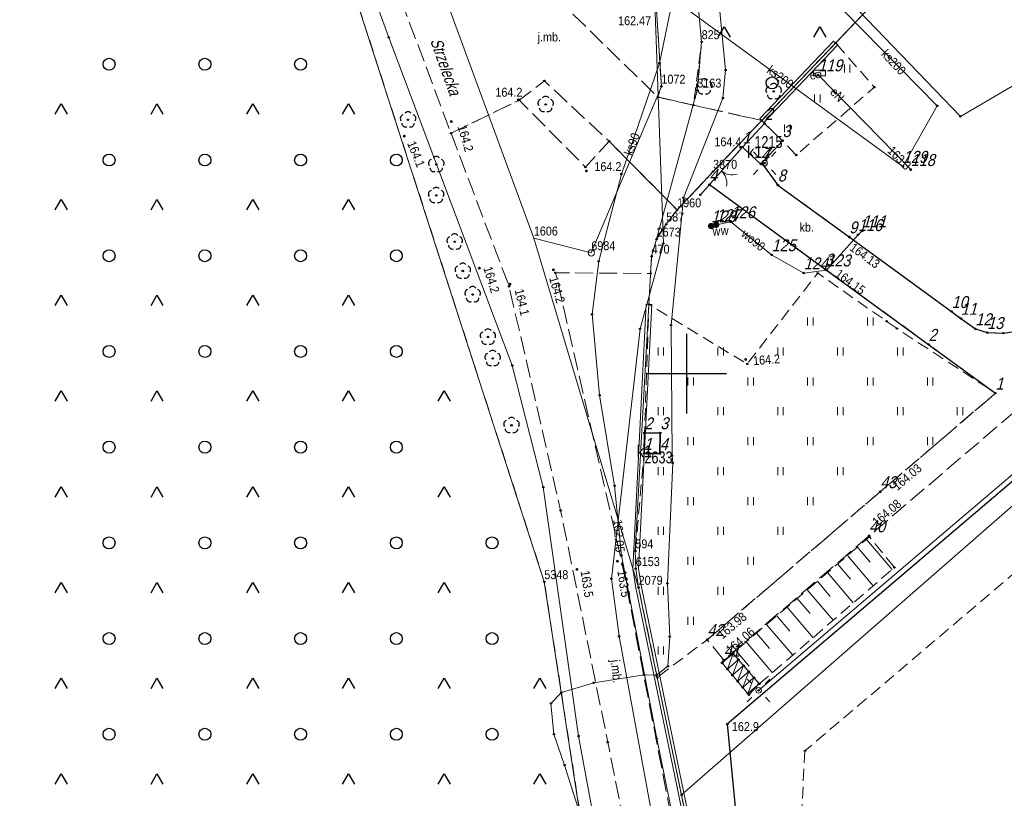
# Model space of a CAD drawing. Header units: metres. Extents: x 5548743 to 5556416, y 5707500 to 5714000.
# Tile 147 of 244: x 5554516 to 5554640, y 5709747 to 5709844. Entities that reach past the tile are written whole.
import ezdxf
from ezdxf.enums import TextEntityAlignment as Align

# ---------------------------------------------------------------- set-up
doc = ezdxf.new("R2010")
doc.units = ezdxf.units.M
for name, pattern in [('1.5_0.75', [2.25, 1.5, -0.75]), ('2.25_0.75', [3, 2.25, -0.75]), ('219-1000', [0]), ('otob_1000', [0])]:
    doc.linetypes.add(name, pattern=pattern)
doc.layers.get('0').update_dxf_attribs({"color": 2, "lineweight": 5})
doc.styles.get("Standard").update_dxf_attribs({"font": 'Working1250', "width": 0.75})
doc.linetypes.add('902-1000', pattern='A,5,0,[1,ksztalty.shx,S=1,R=0,X=0,Y=0],5', length=10)
doc.linetypes.add('otdn_1000', pattern='A,7,0,[21,ksztalty.shx,S=0.7,R=0,X=0,Y=0]', length=7)

# ---------------------------------------------------------------- blocks, each defined once
blk = doc.blocks.new('PUNKTBUD')
at = {"color": 0}
blk.add_circle((0, 0), 0.09, dxfattribs=at)
blk = doc.blocks.new('203')
at = {"linetype": 'Continuous', "lineweight": 0}
h = blk.add_hatch(color=0, dxfattribs=at)
edge = h.paths.add_edge_path()
edge.add_arc((0, 0), 0.09, 0, 360)
blk = doc.blocks.new('202')
at = {"color": 0, "linetype": 'Continuous', "lineweight": 0}
blk.add_circle((0, 0), 0.4, dxfattribs=at)
blk = doc.blocks.new('OTZK3')
at = {"color": 0, "linetype": 'Continuous'}
for p, q in [((-0.75, -0.433), (0, 0.866)), ((0, 0.866), (0.75, -0.433))]:
    blk.add_line(p, q, dxfattribs=at)
blk = doc.blocks.new('OTZK1')
at = {"color": 0, "linetype": 'Continuous'}
blk.add_circle((0, 0), 0.75, dxfattribs=at)
blk = doc.blocks.new('TU04')
at = {"color": 0, "linetype": 'Continuous', "lineweight": 13}
for p, q in [((0, 0), (0, 1)), ((0.7, 0), (0.7, 1))]:
    blk.add_line(p, q, dxfattribs=at)
blk = doc.blocks.new('US15')
at = {"color": 0, "linetype": 'Continuous', "lineweight": 13}
blk.add_circle((0, 0), 0.35, dxfattribs=at)
blk = doc.blocks.new('OP021')
at = {"linetype": 'Continuous', "lineweight": 13}
h = blk.add_hatch(color=0, dxfattribs=at)
edge = h.paths.add_edge_path()
edge.add_arc((0, 0), 0.1, 0, 360)
at = {"color": 0, "linetype": 'Continuous', "lineweight": -3}
for centre, start, end in [((-0.476, 0.154), 110.388, 213.756), ((0, 0.5), 38.316, 141.684), ((0.476, 0.154), 326.244, 69.612), ((-0.294, -0.404), 182.272, 285.64), ((0.294, -0.404), 254.36, 357.728), ((0.294, -0.404), 254.36, 357.728)]:
    blk.add_arc(centre, 0.5, start, end, dxfattribs=at)
blk = doc.blocks.new('PW01')
at = {"linetype": 'Continuous', "lineweight": 13}
h = blk.add_hatch(color=0, dxfattribs=at)
edge = h.paths.add_edge_path()
edge.add_arc((0, 0), 0.18, 0, 360)
blk = doc.blocks.new('US25')
at = {"linetype": 'Continuous', "lineweight": 13}
h = blk.add_hatch(color=0, dxfattribs=at)
edge = h.paths.add_edge_path()
edge.add_arc((0, 0), 0.4, 0, 360)
blk = doc.blocks.new('OK02')
at = {"color": 0, "linetype": 'Continuous', "lineweight": 0}
for centre, start, end in [((-2, 0), 0, 60), ((2, 0), 120, 180)]:
    blk.add_arc(centre, 2, start, end, dxfattribs=at)
blk = doc.blocks.new('SM01')
at = {"color": 0, "linetype": 'Continuous', "lineweight": 13}
for p, q in [((-0.848, 0.848), (-1.414, 1.414)), ((0.849, 0.848), (1.414, 1.414)), ((-0.848, -0.849), (-1.414, -1.414)), ((0.849, -0.849), (1.414, -1.414))]:
    blk.add_line(p, q, dxfattribs=at)
blk.add_circle((0, 0), 0.35, dxfattribs=at)
blk = doc.blocks.new('PIKIETAW1891')
at = {"color": 0}
blk.add_circle((0, 0), 0.09, dxfattribs=at)
blk = doc.blocks.new('US18')
at = {"color": 0, "linetype": 'Continuous', "lineweight": 13}
for p, q in [((-0.75, -0.35), (-0.75, 0.35)), ((-0.75, 0.35), (0.75, 0.35)), ((0.75, -0.35), (0.75, 0.35)), ((-0.75, -0.35), (0.75, -0.35))]:
    blk.add_line(p, q, dxfattribs=at)
blk = doc.blocks.new('RAMKA1000K')
at = {"color": 0}
for p, q in [((200, 295), (200, 305)), ((195, 300), (205, 300))]:
    blk.add_line(p, q, dxfattribs=at)

msp = doc.modelspace()

# ---------------------------------------------------------------- linework, layer by layer
at = {"layer": '000 Inne (niezydentyfikowane)', "color": 7, "linetype": 'CONTINUOUS', "lineweight": 18, "flags": 128}
for points in [[(5554622.52, 5709779.22), (5554625.73, 5709775.44)], [(5554621.39, 5709778.25), (5554623, 5709776.36)], [(5554620.16, 5709777.2), (5554623.38, 5709773.42)], [(5554618.91, 5709776.14), (5554620.52, 5709774.24)], [(5554616.38, 5709773.98), (5554618, 5709772.08)], [(5554617.64, 5709775.06), (5554620.88, 5709771.26)], [(5554615.11, 5709772.9), (5554618.36, 5709769.09)], [(5554613.84, 5709771.82), (5554615.47, 5709769.91)], [(5554612.57, 5709770.73), (5554615.83, 5709766.9)], [(5554611.29, 5709769.65), (5554612.93, 5709767.73)], [(5554610.01, 5709768.56), (5554613.29, 5709764.71)], [(5554608.73, 5709767.47), (5554610.37, 5709765.54)], [(5554607.45, 5709766.37), (5554610.74, 5709762.51)], [(5554606.16, 5709765.28), (5554607.81, 5709763.34)]]:
    msp.add_lwpolyline(points, dxfattribs=at)
at = {"layer": '217-kontur klasyfikacyjny', "color": 3, "linetype": 'CONTINUOUS', "lineweight": 18, "flags": 128}
for points in [[(5554603.31, 5709825.34), (5554660.06, 5709884.91)], [(5554582.15, 5709773.9), (5554553.2, 5709863.65)], [(5554600.75, 5709853.66), (5554601.87, 5709841.6)], [(5554601.87, 5709841.6), (5554601.33, 5709835.53)], [(5554601.33, 5709835.53), (5554596.23, 5709816.85)], [(5554598.8, 5709820.52), (5554603.31, 5709825.34)], [(5554597.43, 5709818.74), (5554598.8, 5709820.52)], [(5554596.23, 5709816.85), (5554597.43, 5709818.74)], [(5554598.74, 5709665.92), (5554582.15, 5709773.9)]]:
    msp.add_lwpolyline(points, dxfattribs=at)
at = {"layer": '218-kontur użytku gruntowego', "color": 3, "linetype": 'CONTINUOUS', "lineweight": 18, "flags": 128}
for points in [[(5554603.31, 5709825.34), (5554660.06, 5709884.91)], [(5554660.06, 5709884.91), (5554603.31, 5709825.34)], [(5554582.15, 5709773.9), (5554553.2, 5709863.65)], [(5554553.2, 5709863.65), (5554582.15, 5709773.9)], [(5554566.48, 5709856.12), (5554580.84, 5709816.98)], [(5554580.84, 5709816.98), (5554566.48, 5709856.12)], [(5554600.75, 5709853.66), (5554601.87, 5709841.6)], [(5554601.87, 5709841.6), (5554600.75, 5709853.66)], [(5554596.83, 5709836.02), (5554596.13, 5709846.92)], [(5554596.13, 5709846.92), (5554596.83, 5709836.02)], [(5554601.87, 5709841.6), (5554601.33, 5709835.53)], [(5554601.33, 5709835.53), (5554601.87, 5709841.6)], [(5554588.04, 5709815.14), (5554596.83, 5709836.02)], [(5554596.83, 5709836.02), (5554588.04, 5709815.14)], [(5554601.33, 5709835.53), (5554596.23, 5709816.85)], [(5554596.23, 5709816.85), (5554601.33, 5709835.53)], [(5554599.35, 5709747.18), (5554699.48, 5709834.67)], [(5554699.48, 5709834.67), (5554599.35, 5709747.18)], [(5554598.8, 5709820.52), (5554603.31, 5709825.34)], [(5554603.31, 5709825.34), (5554598.8, 5709820.52)], [(5554597.43, 5709818.74), (5554598.8, 5709820.52)], [(5554598.8, 5709820.52), (5554597.43, 5709818.74)], [(5554596.23, 5709816.85), (5554597.43, 5709818.74)], [(5554597.43, 5709818.74), (5554596.23, 5709816.85)], [(5554580.84, 5709816.98), (5554588.04, 5709815.14)], [(5554588.04, 5709815.14), (5554580.84, 5709816.98)], [(5554596.23, 5709816.85), (5554595.59, 5709814.71)], [(5554595.59, 5709814.71), (5554596.23, 5709816.85)], [(5554595.59, 5709814.71), (5554593.56, 5709777.77)], [(5554593.56, 5709777.77), (5554595.59, 5709814.71)], [(5554593.56, 5709777.77), (5554593.61, 5709775.54)], [(5554593.61, 5709775.54), (5554593.56, 5709777.77)], [(5554593.61, 5709775.54), (5554593.97, 5709773.19)], [(5554593.97, 5709773.19), (5554593.61, 5709775.54)], [(5554598.74, 5709665.92), (5554582.15, 5709773.9)], [(5554582.15, 5709773.9), (5554598.74, 5709665.92)], [(5554593.97, 5709773.19), (5554599.35, 5709747.18)], [(5554599.35, 5709747.18), (5554593.97, 5709773.19)], [(5554599.35, 5709747.18), (5554615.11, 5709671.03)], [(5554615.11, 5709671.03), (5554599.35, 5709747.18)]]:
    msp.add_lwpolyline(points, dxfattribs=at)
at = {"layer": '219-działka ewidencyjna', "color": 7, "linetype": '219-1000', "lineweight": 18, "flags": 128}
for points in [[(5554683.05, 5709909.04), (5554603.31, 5709825.34)], [(5554553.2, 5709863.65), (5554582.15, 5709773.9)], [(5554566.48, 5709856.12), (5554580.84, 5709816.98)], [(5554600.75, 5709853.66), (5554601.87, 5709841.6)], [(5554596.13, 5709846.92), (5554596.83, 5709836.02)], [(5554601.87, 5709841.6), (5554601.33, 5709835.53)], [(5554596.83, 5709836.02), (5554588.04, 5709815.14)], [(5554601.33, 5709835.53), (5554596.23, 5709816.85)], [(5554603.31, 5709825.34), (5554598.8, 5709820.52)], [(5554598.8, 5709820.52), (5554597.43, 5709818.74)], [(5554597.43, 5709818.74), (5554596.23, 5709816.85)], [(5554580.84, 5709816.98), (5554588.04, 5709815.14)], [(5554580.84, 5709816.98), (5554593.97, 5709773.19)], [(5554596.23, 5709816.85), (5554595.59, 5709814.71)], [(5554595.59, 5709814.71), (5554593.56, 5709777.77)], [(5554593.56, 5709777.77), (5554593.61, 5709775.54)], [(5554593.61, 5709775.54), (5554593.97, 5709773.19)], [(5554582.15, 5709773.9), (5554598.74, 5709665.92)], [(5554593.97, 5709773.19), (5554615.11, 5709671.03)]]:
    msp.add_lwpolyline(points, dxfattribs=at)
at = {"layer": '312-budynek ewidencyjny', "color": 7, "linetype": 'CONTINUOUS', "lineweight": 35, "flags": 128}
for points in [[(5554606.98, 5709828.41), (5554609.76, 5709831.36)], [(5554609.76, 5709831.36), (5554612.01, 5709829.21)], [(5554609.31, 5709826.26), (5554606.98, 5709828.41)], [(5554612.01, 5709829.21), (5554609.31, 5709826.26)], [(5554594.65, 5709789.98), (5554594.71, 5709792.56)], [(5554594.71, 5709792.56), (5554596.69, 5709792.58)], [(5554596.69, 5709792.58), (5554596.64, 5709789.98)], [(5554596.64, 5709789.98), (5554594.65, 5709789.98)]]:
    msp.add_lwpolyline(points, dxfattribs=at)
at = {"layer": 'brama', "color": 7, "linetype": 'otob_1000', "lineweight": 18, "flags": 128}
msp.add_lwpolyline([(5554606.98, 5709828.41), (5554601.72, 5709822.43)], dxfattribs=at)
at = {"layer": 'jezdnia', "color": 7, "linetype": '2.25_0.75', "lineweight": 18, "flags": 128}
for points in [[(5554409.74, 5710022.91), (5554393.62, 5710038.48), (5554374.42, 5710057.11), (5554372.57, 5710058.83), (5554358.03, 5710073.55), (5554351.96, 5710079.64), (5554348.42, 5710084.03), (5554345.12, 5710088.25), (5554341.67, 5710093.23), (5554339.7, 5710097.72), (5554332.95, 5710115.69), (5554322.87, 5710141.85), (5554320.94, 5710146.7), (5554314, 5710164.51), (5554311.39, 5710174.17), (5554310.27, 5710178.98), (5554308.84, 5710189.67), (5554306.37, 5710209), (5554304.04, 5710231.96), (5554303.66, 5710235.88), (5554303.31, 5710240.6), (5554303.45, 5710242.58), (5554303.99, 5710244.55), (5554305, 5710246.1), (5554306.84, 5710247.72), (5554308.54, 5710248.72), (5554310.62, 5710249.39), (5554286.87, 5710246.53), (5554289.22, 5710246.58), (5554291.57, 5710245.93), (5554293.52, 5710244.91), (5554295.22, 5710243.52), (5554296.33, 5710241.48), (5554297.14, 5710239.04), (5554298.45, 5710230.58), (5554300.33, 5710217.37), (5554302.2, 5710202.73), (5554303.7, 5710191.39), (5554304.2, 5710186.34), (5554303.83, 5710177.44), (5554307.28, 5710166.62), (5554313.38, 5710150.97), (5554327.65, 5710113.49), (5554335.85, 5710092.19), (5554339.88, 5710086.1), (5554342.77, 5710081.84), (5554346.16, 5710077.8), (5554352.75, 5710071.06), (5554388.17, 5710036.37), (5554423.86, 5710001.33), (5554461.73, 5709964.5), (5554491.24, 5709934.92), (5554532.68, 5709892.85), (5554552.77, 5709871.19), (5554554.25, 5709868.96), (5554557.42, 5709863.45), (5554561.88, 5709853), (5554570.46, 5709830.14), (5554579.02, 5709834.31), (5554582.16, 5709836.7), (5554590.29, 5709829.13), (5554598.8, 5709820.52), (5554603.31, 5709825.34), (5554609.41, 5709831.74), (5554600.83, 5709833.67), (5554596.39, 5709834.67), (5554571.27, 5709859.21), (5554548.16, 5709883.33), (5554520.64, 5709911.93), (5554493.17, 5709940.18), (5554464.52, 5709968.6), (5554427.74, 5710004.63), (5554423, 5710008.88), (5554418.16, 5710014.73)], [(5554518.76, 5710223.87), (5554521.6, 5710222.12), (5554529.67, 5710185.36), (5554532.07, 5710173.24), (5554541.09, 5710127.59), (5554542.23, 5710121.82), (5554552.8, 5710071.15), (5554525.98, 5710039.94), (5554522.04, 5710032.88), (5554516.44, 5710032.84), (5554524.1, 5710025.56), (5554528.18, 5710030.48), (5554555.01, 5710062.85), (5554562.08, 5710027.51), (5554568.82, 5709995.99), (5554577.11, 5709954.42), (5554585.13, 5709904.29), (5554584.06, 5709902.02), (5554589.38, 5709891.95), (5554595.06, 5709860.51), (5554596.13, 5709846.92), (5554596.83, 5709836.02), (5554596.39, 5709834.67), (5554600.82, 5709833.67), (5554601.33, 5709835.53), (5554601.87, 5709841.6), (5554600.75, 5709853.66), (5554597.18, 5709880.66), (5554594.16, 5709899.87), (5554587.61, 5709933.44), (5554532.17, 5710200.74), (5554527.04, 5710225.37), (5554527.67, 5710241.31), (5554520.14, 5710230.02)], [(5554570.46, 5709830.14), (5554577.74, 5709810.95), (5554584.2, 5709782.83), (5554590.11, 5709753.8), (5554596.83, 5709719.84), (5554602.16, 5709689.77), (5554603.71, 5709670.09), (5554606.36, 5709651.55), (5554612.33, 5709652.7), (5554610.43, 5709658.16), (5554609.82, 5709670.39), (5554607.55, 5709692.46), (5554603.01, 5709719.3), (5554597.68, 5709746.34), (5554591.93, 5709776.09), (5554583.55, 5709812.65), (5554595.47, 5709812.57), (5554595.59, 5709814.71), (5554596.23, 5709816.85), (5554597.43, 5709818.74), (5554598.8, 5709820.52), (5554590.29, 5709829.13), (5554587.31, 5709825.9), (5554579.02, 5709834.31)]]:
    msp.add_lwpolyline(points, close=True, dxfattribs=at)
at = {"layer": 'krawężnik', "color": 7, "linetype": 'CONTINUOUS', "lineweight": 25, "flags": 128}
for points in [[(5554609.43, 5709826.39), (5554611.42, 5709823.64), (5554620.37, 5709817.14), (5554633.2, 5709807.78), (5554634.36, 5709806.93), (5554636.18, 5709805.62), (5554637.66, 5709805.14), (5554639.68, 5709805.09), (5554641.08, 5709805.29), (5554642.52, 5709805.73), (5554643.65, 5709806.3)], [(5554602.84, 5709823.7), (5554617.37, 5709813.1), (5554630.32, 5709803.66), (5554638.7, 5709797.55)]]:
    msp.add_lwpolyline(points, dxfattribs=at)
at = {"layer": 'obszar utwardzony', "color": 7, "linetype": '2.25_0.75', "lineweight": 18, "flags": 128}
msp.add_lwpolyline([(5554602.84, 5709823.7), (5554617.37, 5709813.1), (5554630.32, 5709803.66), (5554638.7, 5709797.55), (5554624.26, 5709785.19), (5554602.58, 5709766.65), (5554604.65, 5709764.08), (5554622.86, 5709779.66), (5554641.48, 5709795.55), (5554645.31, 5709798.82), (5554662.34, 5709813.42), (5554680.55, 5709829.06), (5554678.57, 5709831.5), (5554676.26, 5709834.35), (5554672.4, 5709830.98), (5554661.52, 5709821.68), (5554661.21, 5709822.04), (5554659.28, 5709820.38), (5554659.58, 5709820.01), (5554650.67, 5709812.35), (5554650.32, 5709812.7), (5554648.01, 5709810.71), (5554648.35, 5709810.35), (5554645.1, 5709807.55), (5554643.65, 5709806.3), (5554642.52, 5709805.73), (5554641.08, 5709805.29), (5554639.68, 5709805.09), (5554637.66, 5709805.14), (5554636.18, 5709805.62), (5554634.36, 5709806.93), (5554633.2, 5709807.78), (5554620.37, 5709817.14), (5554611.42, 5709823.64), (5554609.43, 5709826.39), (5554609.31, 5709826.26), (5554606.98, 5709828.41)], close=True, dxfattribs=at)
at = {"layer": 'ogrodzenie trwałe', "color": 7, "linetype": '902-1000', "lineweight": 25, "flags": 128}
msp.add_lwpolyline([(5554645.47, 5709790.44), (5554605.08, 5709756.04), (5554607.83, 5709727.52), (5554614.72, 5709704.47), (5554657.16, 5709685.09), (5554666.15, 5709692.86), (5554667.36, 5709693.93), (5554741.68, 5709757.57), (5554754.49, 5709768.76), (5554738.75, 5709806.36), (5554716.61, 5709825.94), (5554693.4, 5709831.36), (5554649.5, 5709793.9)], dxfattribs=at)
at = {"layer": 'plac sportowy', "color": 7, "linetype": '1.5_0.75', "lineweight": 18, "flags": 128}
msp.add_lwpolyline([(5554614.82, 5709752.71), (5554613.63, 5709730.82), (5554622.25, 5709710.7), (5554642.64, 5709698.98), (5554660.78, 5709697.25), (5554737.62, 5709762.73), (5554740.48, 5709781.28), (5554731.38, 5709805.2), (5554706.11, 5709818.23), (5554691.81, 5709818.1)], close=True, dxfattribs=at)
at = {"layer": 'przewód elektroenergetyczny podziemny', "color": 1, "linetype": 'CONTINUOUS', "lineweight": 18, "flags": 128}
for points in [[(5554616.47, 5709837.45), (5554628.08, 5709825.58)], [(5554609.01, 5709760.29), (5554683.96, 5709824.06)]]:
    msp.add_lwpolyline(points, dxfattribs=at)
at = {"layer": 'przewód kanalizacyjny', "color": 34, "linetype": 'CONTINUOUS', "lineweight": 18, "flags": 128}
for points in [[(5554621.67, 5709547.97), (5554619.2, 5709559.26), (5554614.23, 5709589.77), (5554608.76, 5709617.68), (5554602.07, 5709652.86), (5554605.94, 5709655.91), (5554611.07, 5709659.82), (5554613.37, 5709661.63), (5554605.79, 5709707.36), (5554596.25, 5709754.27), (5554591.82, 5709777.21), (5554590.95, 5709785.95), (5554589.07, 5709797.29), (5554588.14, 5709807.44), (5554588.97, 5709814.09), (5554591.82, 5709825.03), (5554596.59, 5709838.94), (5554598.26, 5709847.02)], [(5554598.26, 5709847.02), (5554619.69, 5709845.47), (5554631.39, 5709833.59), (5554627.1, 5709825.98)], [(5554598.26, 5709847.02), (5554627.1, 5709825.98)]]:
    msp.add_lwpolyline(points, dxfattribs=at)
at = {"layer": 'przewód telekomunikacyjny podziemny', "color": 30, "linetype": 'CONTINUOUS', "lineweight": 18, "flags": 128}
for points in [[(5554605.74, 5709653.11), (5554598.77, 5709689.93), (5554589.65, 5709737.16), (5554586.44, 5709754.57), (5554582.02, 5709785.76), (5554578.14, 5709801.03), (5554562.66, 5709842.16), (5554556.54, 5709858.94), (5554553.87, 5709864.48), (5554559.44, 5709872.07), (5554558.47, 5709873.54), (5554558.74, 5709878.88), (5554522.83, 5709914.43), (5554494.92, 5709941), (5554462.82, 5709971.62), (5554403.04, 5710030), (5554373.88, 5710058.51), (5554354.46, 5710078.06), (5554344.78, 5710089.53), (5554329.55, 5710126.39), (5554326.44, 5710137.44), (5554312.57, 5710176.3), (5554306.77, 5710219.12), (5554302.41, 5710278.25)], [(5554612.33, 5709652.7), (5554608.09, 5709677.24), (5554601.4, 5709713.31), (5554591.52, 5709767.07), (5554590.57, 5709774.29), (5554594.15, 5709805.61), (5554597.07, 5709816.32), (5554595.51, 5709860.42), (5554588.57, 5709899.37), (5554583.88, 5709927.66), (5554581.23, 5709940.2), (5554567.22, 5710007.64), (5554545.1, 5710115.29), (5554520.89, 5710233.39)], [(5554597.48, 5709657.36), (5554597.89, 5709666.66), (5554598.35, 5709676.32), (5554595.97, 5709691.84), (5554594.85, 5709707.17), (5554592.61, 5709722.2), (5554587.74, 5709741.32), (5554584.69, 5709750.92), (5554583.35, 5709754.8), (5554582.98, 5709758.65), (5554584.29, 5709760.02), (5554588.35, 5709761.25), (5554594.66, 5709762.26), (5554596.2, 5709762.18), (5554597.65, 5709763.32), (5554597.88, 5709767.04), (5554597.59, 5709773.7), (5554598.25, 5709788.81), (5554598.17, 5709789.69), (5554598.05, 5709806.09), (5554599.58, 5709822.05), (5554604.54, 5709834.56), (5554604.87, 5709838.07), (5554603.23, 5709855.01)]]:
    msp.add_lwpolyline(points, dxfattribs=at)
at = {"layer": 'przewód wodociągowy', "color": 5, "linetype": 'CONTINUOUS', "lineweight": 18, "flags": 128}
for points in [[(5554597.44, 5709875.31), (5554598.8, 5709847.2), (5554620.54, 5709846.57), (5554634.3, 5709832.26), (5554657.48, 5709845.82)], [(5554621.99, 5709817.9), (5554621.48, 5709817.42), (5554617.51, 5709812.99), (5554614.67, 5709812.62), (5554610.64, 5709814.89), (5554605.53, 5709819.03), (5554603.69, 5709818.66), (5554603.06, 5709818.51)]]:
    msp.add_lwpolyline(points, dxfattribs=at)
at = {"layer": 'schody w ciągu komunikacyjnym', "color": 7, "linetype": 'CONTINUOUS', "lineweight": 18, "flags": 128}
msp.add_lwpolyline([(5554605.79, 5709764.96), (5554609.1, 5709761.1), (5554609.1, 5709761.1), (5554607.79, 5709759.74), (5554607.79, 5709759.74), (5554604.42, 5709763.78), (5554604.42, 5709763.78), (5554605.79, 5709764.96), (5554604.46, 5709763.73), (5554605.82, 5709764.93), (5554605.1, 5709762.96), (5554606.47, 5709764.17), (5554605.73, 5709762.2), (5554607.13, 5709763.41), (5554606.38, 5709761.43), (5554607.77, 5709762.65), (5554607.02, 5709760.67), (5554608.42, 5709761.89), (5554607.67, 5709759.9), (5554609.08, 5709761.13)], dxfattribs=at)
at = {"layer": 'skarpa nieumocniona', "color": 7, "linetype": '1.5_0.75', "lineweight": 18, "flags": 128}
msp.add_lwpolyline([(5554609.1, 5709761.1), (5554626.04, 5709775.71), (5554622.9, 5709779.54), (5554605.79, 5709764.96)], close=True, dxfattribs=at)
msp.add_lwpolyline([(5554609.1, 5709761.1), (5554626.04, 5709775.71), (5554622.9, 5709779.54), (5554605.79, 5709764.96)], close=True, dxfattribs=at)
at = {"layer": 'teren zalesiony', "color": 7, "linetype": '1.5_0.75', "lineweight": 18, "flags": 128}
for points in [[(5554555.9, 5709671.86), (5554598.83, 5709665.7), (5554582.15, 5709773.9), (5554553.2, 5709863.65), (5554461.83, 5709956.95), (5554392.25, 5710026.56), (5554388.53, 5710028.41), (5554365.92, 5710052.08), (5554349.75, 5710066.49), (5554331.42, 5710087.74), (5554324.12, 5710093.78), (5554316.02, 5710093.78), (5554310.11, 5710101.5), (5554320.7, 5710097.8), (5554325.88, 5710097.73), (5554297.62, 5710128.05), (5554231.23, 5709975.64), (5554180.52, 5709806.65), (5554318.78, 5709780.65), (5554341.68, 5709776.34), (5554337.73, 5709746.12), (5554440.79, 5709728.1), (5554435.99, 5709689.08)], [(5554646.75, 5710030.96), (5554631.41, 5709999.4), (5554620.1, 5709973.26), (5554589.33, 5709934.72), (5554587.61, 5709933.44), (5554594.16, 5709899.87), (5554597.18, 5709880.66), (5554600.75, 5709853.66), (5554601.87, 5709841.6), (5554600.83, 5709833.67), (5554609.41, 5709831.74), (5554683.05, 5709909.04), (5554737.72, 5709964.73), (5554740.25, 5709965.53), (5554754.31, 5709951.55), (5554731.46, 5709929.71), (5554732.93, 5709928.29), (5554785.88, 5709876.97), (5554835.36, 5709826.01), (5554655.72, 5709669.02), (5554652.25, 5709666.2), (5554645.33, 5709660.68), (5554643.49, 5709659.37), (5554641.5, 5709658.27), (5554640.83, 5709653.15), (5554658.56, 5709655.45), (5554667.79, 5709656.98), (5554668.62, 5709656.71), (5554673.6, 5709657.35), (5554676.27, 5709657.16), (5554679.4, 5709656.46), (5554682.71, 5709655.25), (5554691.01, 5709651.36), (5554698.35, 5709647.53), (5554702.25, 5709646.33), (5554879.17, 5709626.54), (5555002.58, 5709615.56), (5555004.95, 5709615.36), (5555014.54, 5709672.97), (5555015.93, 5709687.57), (5555019.02, 5709718.19), (5555025.07, 5709756.22), (5555029.3, 5709783.51), (5555033.45, 5709819.83), (5554959.16, 5709842.11), (5554961.26, 5709844.93), (5554958.49, 5709850.61), (5554879.57, 5709892.41), (5554851.98, 5709938.98), (5554810.26, 5709976.36), (5554791.37, 5709993.77), (5554762.17, 5710013.83), (5554727.95, 5710042.33), (5554720.52, 5710048.63), (5554699.74, 5710063.47), (5554690.15, 5710068.69), (5554665.63, 5710032.12)]]:
    msp.add_lwpolyline(points, close=True, dxfattribs=at)
at = {"layer": 'trawnik', "color": 7, "linetype": '1.5_0.75', "lineweight": 18, "flags": 128}
for points in [[(5554609.41, 5709831.74), (5554609.76, 5709831.36), (5554612.01, 5709829.21), (5554613.73, 5709827.41), (5554623.52, 5709835.92), (5554618.67, 5709841.45)], [(5554626.36, 5709805.65), (5554625.06, 5709806.57), (5554616.42, 5709812.59), (5554607.58, 5709801.22), (5554595.26, 5709808.68), (5554594.71, 5709792.56), (5554596.69, 5709792.58), (5554596.64, 5709789.98), (5554594.65, 5709789.98), (5554593.56, 5709777.77), (5554593.61, 5709775.54), (5554593.97, 5709773.19), (5554596.3, 5709761.93), (5554602.58, 5709766.65), (5554624.26, 5709785.19), (5554638.7, 5709797.55)]]:
    msp.add_lwpolyline(points, close=True, dxfattribs=at)
at = {"layer": 'ściana oporowa (linia)', "color": 0, "linetype": 'otdn_1000', "lineweight": 18}
for p, q in [((5554618.417, 5709841.691), (5554609.157, 5709831.981)), ((5554618.417, 5709841.691), (5554618.67, 5709841.45)), ((5554609.157, 5709831.981), (5554609.41, 5709831.74)), ((5554593.963, 5709775.558), (5554595.61, 5709808.662)), ((5554595.61, 5709808.662), (5554595.26, 5709808.68)), ((5554594.315, 5709773.252), (5554593.963, 5709775.558)), ((5554599.693, 5709747.251), (5554594.315, 5709773.252)), ((5554615.453, 5709671.298), (5554599.693, 5709747.251))]:
    msp.add_line(p, q, dxfattribs=at)
at = {"layer": 'ściana oporowa (linia)', "color": 0, "lineweight": 18}
for p, q in [((5554618.923, 5709841.209), (5554609.663, 5709831.499)), ((5554618.923, 5709841.209), (5554618.67, 5709841.45)), ((5554609.663, 5709831.499), (5554609.41, 5709831.74)), ((5554593.257, 5709775.522), (5554594.91, 5709808.697)), ((5554594.91, 5709808.697), (5554595.26, 5709808.68)), ((5554593.625, 5709773.128), (5554593.257, 5709775.522)), ((5554599.007, 5709747.109), (5554593.625, 5709773.128)), ((5554614.767, 5709670.762), (5554599.007, 5709747.109))]:
    msp.add_line(p, q, dxfattribs=at)

# ---------------------------------------------------------------- block references
at = {"layer": '202-punkt graniczny', "color": 7, "linetype": 'CONTINUOUS', "lineweight": 18}
msp.add_blockref('202', (5554588.04, 5709815.14), dxfattribs=at)
at = {"layer": '203-punkt graniczny', "color": 7, "linetype": 'CONTINUOUS', "lineweight": 18}
for p in [(5554601.87, 5709841.6), (5554596.83, 5709836.02), (5554601.33, 5709835.53), (5554603.31, 5709825.34), (5554598.8, 5709820.52), (5554597.43, 5709818.74), (5554580.84, 5709816.98), (5554596.23, 5709816.85), (5554595.59, 5709814.71), (5554593.56, 5709777.77), (5554593.61, 5709775.54), (5554582.15, 5709773.9), (5554593.97, 5709773.19)]:
    msp.add_blockref('203', p, dxfattribs=at)
at = {"layer": 'brama', "color": 7, "linetype": 'CONTINUOUS', "lineweight": 18, "rotation": 228.665}
msp.add_blockref('OK02', (5554604.35, 5709825.42), dxfattribs=at)
at = {"layer": 'drzewo liściaste', "color": 94, "linetype": 'CONTINUOUS', "lineweight": 18}
for p in [(5554602.2, 5709835.97), (5554610.9, 5709835.38), (5554582.32, 5709833.76), (5554565.08, 5709831.83), (5554568.61, 5709826.23), (5554568.6, 5709822.35), (5554570.92, 5709816.53), (5554571.94, 5709812.87), (5554573.17, 5709809.92), (5554575.08, 5709804.6), (5554575.68, 5709801.91), (5554578.04, 5709793.52)]:
    msp.add_blockref('OP021', p, dxfattribs=at)
at = {"layer": 'latarnia', "color": 7, "linetype": 'CONTINUOUS', "lineweight": 18}
for p in [(5554609.77, 5709826.39), (5554609.01, 5709760.29)]:
    msp.add_blockref('SM01', p, dxfattribs=at)
at = {"layer": 'pikieta naturalna', "color": 7, "linetype": 'CONTINUOUS', "lineweight": 13}
for p in [(5554578.89, 5709834.33), (5554570.49, 5709831.61), (5554564.6, 5709829.78), (5554606.75, 5709828.39), (5554587.43, 5709825.42), (5554574.01, 5709813.23), (5554583.3, 5709813.02), (5554577.84, 5709811.22), (5554607.4, 5709801.78), (5554591.31, 5709776.49), (5554586.24, 5709775.46), (5554605.08, 5709756.04)]:
    msp.add_blockref('PW01', p, dxfattribs=at)
at = {"layer": 'pikieta sztuczna', "color": 7, "linetype": 'CONTINUOUS', "lineweight": 13}
for p in [(5554620.37, 5709817.14), (5554617.37, 5709813.1), (5554624.26, 5709785.19), (5554622.86, 5709779.66), (5554602.58, 5709766.65), (5554604.65, 5709764.08)]:
    msp.add_blockref('PW01', p, dxfattribs=at)
at = {"layer": 'Punkt budynku', "color": 5, "linetype": 'CONTINUOUS', "lineweight": 13}
for p in [(5554609.76, 5709831.36), (5554606.98, 5709828.41), (5554612.01, 5709829.21), (5554609.31, 5709826.26), (5554594.71, 5709792.56), (5554596.69, 5709792.58), (5554594.65, 5709789.98), (5554596.64, 5709789.98)]:
    msp.add_blockref('PUNKTBUD', p, dxfattribs=at)
at = {"layer": 'Punkt roboczy BDOT GESUT K1', "color": 6, "linetype": 'CONTINUOUS', "lineweight": 18}
for p in [(5554562.66, 5709842.16), (5554601.87, 5709841.6), (5554601.87, 5709841.6), (5554618.67, 5709841.45), (5554618.67, 5709841.45), (5554596.59, 5709838.94), (5554604.87, 5709838.07), (5554616.47, 5709837.45), (5554616.47, 5709837.45), (5554582.16, 5709836.7), (5554596.83, 5709836.02), (5554602.2, 5709835.97), (5554623.52, 5709835.92), (5554578.89, 5709834.33), (5554596.39, 5709834.67), (5554596.39, 5709834.67), (5554601.33, 5709835.53), (5554604.54, 5709834.56), (5554610.9, 5709835.38), (5554579.02, 5709834.31), (5554579.02, 5709834.31), (5554582.32, 5709833.76), (5554600.82, 5709833.67), (5554600.83, 5709833.67), (5554600.83, 5709833.67), (5554631.39, 5709833.59), (5554634.3, 5709832.26), (5554565.08, 5709831.83), (5554570.49, 5709831.61), (5554609.41, 5709831.74), (5554609.41, 5709831.74), (5554609.41, 5709831.74), (5554609.41, 5709831.74), (5554609.76, 5709831.36), (5554564.6, 5709829.78), (5554570.46, 5709830.14), (5554570.46, 5709830.14), (5554590.29, 5709829.13), (5554590.29, 5709829.13), (5554606.75, 5709828.39), (5554606.98, 5709828.41), (5554606.98, 5709828.41), (5554612.01, 5709829.21), (5554613.73, 5709827.41), (5554568.61, 5709826.23), (5554587.31, 5709825.9), (5554609.31, 5709826.26), (5554609.43, 5709826.39), (5554609.43, 5709826.39), (5554609.77, 5709826.39), (5554609.77, 5709826.39), (5554627.1, 5709825.98), (5554627.1, 5709825.98), (5554587.43, 5709825.42), (5554591.82, 5709825.03), (5554603.31, 5709825.34), (5554628.08, 5709825.58), (5554628.08, 5709825.58), (5554602.84, 5709823.7), (5554602.84, 5709823.7), (5554611.42, 5709823.64), (5554611.42, 5709823.64), (5554568.6, 5709822.35), (5554599.58, 5709822.05), (5554601.72, 5709822.43), (5554598.8, 5709820.52), (5554598.8, 5709820.52), (5554597.43, 5709818.74), (5554603.06, 5709818.51), (5554603.06, 5709818.51), (5554603.69, 5709818.66), (5554603.69, 5709818.66), (5554605.53, 5709819.03), (5554620.37, 5709817.14), (5554620.37, 5709817.14), (5554620.37, 5709817.14), (5554621.48, 5709817.42), (5554621.99, 5709817.9), (5554570.92, 5709816.53), (5554596.23, 5709816.85), (5554597.07, 5709816.32), (5554595.59, 5709814.71), (5554610.64, 5709814.89), (5554588.97, 5709814.09), (5554571.94, 5709812.87), (5554574.01, 5709813.23), (5554583.3, 5709813.02), (5554583.55, 5709812.65), (5554595.47, 5709812.57), (5554614.67, 5709812.62), (5554616.42, 5709812.59), (5554617.37, 5709813.1), (5554617.37, 5709813.1), (5554617.37, 5709813.1), (5554617.51, 5709812.99), (5554577.74, 5709810.95), (5554577.84, 5709811.22), (5554573.17, 5709809.92), (5554595.26, 5709808.68), (5554595.26, 5709808.68), (5554588.14, 5709807.44), (5554633.2, 5709807.78), (5554633.2, 5709807.78), (5554598.05, 5709806.09), (5554625.06, 5709806.57), (5554634.36, 5709806.93), (5554634.36, 5709806.93), (5554594.15, 5709805.61), (5554626.36, 5709805.65), (5554636.18, 5709805.62), (5554636.18, 5709805.62), (5554637.66, 5709805.14), (5554637.66, 5709805.14), (5554639.68, 5709805.09), (5554639.68, 5709805.09), (5554575.08, 5709804.6), (5554630.32, 5709803.66), (5554630.32, 5709803.66), (5554575.68, 5709801.91), (5554578.14, 5709801.03), (5554607.4, 5709801.78), (5554607.58, 5709801.22), (5554638.7, 5709797.55), (5554638.7, 5709797.55), (5554638.7, 5709797.55), (5554589.07, 5709797.29), (5554578.04, 5709793.52), (5554594.71, 5709792.56), (5554596.69, 5709792.58), (5554594.65, 5709789.98), (5554596.64, 5709789.98), (5554598.17, 5709789.69), (5554598.25, 5709788.81), (5554582.02, 5709785.76), (5554590.95, 5709785.95), (5554624.26, 5709785.19), (5554624.26, 5709785.19), (5554624.26, 5709785.19), (5554584.2, 5709782.83), (5554622.86, 5709779.66), (5554622.86, 5709779.66), (5554622.9, 5709779.54), (5554593.56, 5709777.77), (5554591.31, 5709776.49), (5554591.82, 5709777.21), (5554591.82, 5709777.21), (5554586.24, 5709775.46), (5554591.93, 5709776.09), (5554593.61, 5709775.54), (5554593.61, 5709775.54), (5554626.04, 5709775.71), (5554582.15, 5709773.9), (5554590.57, 5709774.29), (5554593.97, 5709773.19), (5554593.97, 5709773.19), (5554597.59, 5709773.7), (5554591.52, 5709767.07), (5554597.88, 5709767.04), (5554602.58, 5709766.65), (5554602.58, 5709766.65), (5554602.58, 5709766.65), (5554604.65, 5709764.08), (5554604.65, 5709764.08), (5554605.79, 5709764.96), (5554605.79, 5709764.96), (5554605.82, 5709764.93), (5554606.47, 5709764.17), (5554597.65, 5709763.32), (5554604.42, 5709763.78), (5554604.46, 5709763.73), (5554605.1, 5709762.96), (5554607.13, 5709763.41), (5554594.66, 5709762.26), (5554596.2, 5709762.18), (5554596.3, 5709761.93), (5554605.73, 5709762.2), (5554607.77, 5709762.65), (5554608.42, 5709761.89), (5554588.35, 5709761.25), (5554606.38, 5709761.43), (5554607.02, 5709760.67), (5554609.01, 5709760.29), (5554609.01, 5709760.29), (5554609.01, 5709760.29), (5554609.08, 5709761.13), (5554609.1, 5709761.1), (5554609.1, 5709761.1), (5554584.29, 5709760.02), (5554607.67, 5709759.9), (5554607.79, 5709759.74), (5554582.98, 5709758.65), (5554605.08, 5709756.04), (5554605.08, 5709756.04), (5554583.35, 5709754.8), (5554586.44, 5709754.57), (5554596.25, 5709754.27), (5554590.11, 5709753.8), (5554614.82, 5709752.71), (5554584.69, 5709750.92), (5554599.35, 5709747.18)]:
    msp.add_blockref('PIKIETAW1891', p, dxfattribs=at)
at = {"layer": 'rzedna', "color": 1, "linetype": 'CONTINUOUS', "lineweight": 18}
msp.add_blockref('PW01', (5554628.08, 5709825.58), dxfattribs=at)
at = {"layer": 'rzedna', "color": 34, "linetype": 'CONTINUOUS', "lineweight": 18}
msp.add_blockref('PW01', (5554591.82, 5709777.21), dxfattribs=at)
at = {"layer": 'szafa elektroenergetyczna lub kontener - ob. projektowany', "color": 1, "linetype": 'CONTINUOUS', "lineweight": 18}
msp.add_blockref('US18', (5554616.66, 5709837.7), dxfattribs=at)
at = {"layer": 'słup przewodów napowietrznych', "color": 7, "linetype": 'CONTINUOUS', "lineweight": 18}
for p in [(5554616.47, 5709837.45), (5554609.77, 5709826.39), (5554609.01, 5709760.29)]:
    msp.add_blockref('US15', p, dxfattribs=at)
at = {"layer": 'teren zalesiony', "color": 7, "linetype": 'CONTINUOUS', "lineweight": 18}
for name, p in [('OTZK3', (5554604.696, 5709842.626)), ('OTZK3', (5554616.696, 5709842.626)), ('OTZK1', (5554527.606, 5709838.786)), ('OTZK1', (5554539.606, 5709838.786)), ('OTZK1', (5554551.606, 5709838.786)), ('OTZK1', (5554610.696, 5709836.446)), ('OTZK3', (5554521.606, 5709832.966)), ('OTZK3', (5554533.606, 5709832.966)), ('OTZK3', (5554545.606, 5709832.966)), ('OTZK3', (5554557.606, 5709832.966)), ('OTZK1', (5554527.606, 5709826.786)), ('OTZK1', (5554539.606, 5709826.786)), ('OTZK1', (5554551.606, 5709826.786)), ('OTZK1', (5554563.606, 5709826.786)), ('OTZK3', (5554521.606, 5709820.966)), ('OTZK3', (5554533.606, 5709820.966)), ('OTZK3', (5554545.606, 5709820.966)), ('OTZK3', (5554557.606, 5709820.966)), ('OTZK1', (5554527.606, 5709814.786)), ('OTZK1', (5554539.606, 5709814.786)), ('OTZK1', (5554551.606, 5709814.786)), ('OTZK1', (5554563.606, 5709814.786)), ('OTZK3', (5554521.606, 5709808.966)), ('OTZK3', (5554533.606, 5709808.966)), ('OTZK3', (5554545.606, 5709808.966)), ('OTZK3', (5554557.606, 5709808.966)), ('OTZK1', (5554527.606, 5709802.786)), ('OTZK1', (5554539.606, 5709802.786)), ('OTZK1', (5554551.606, 5709802.786)), ('OTZK1', (5554563.606, 5709802.786)), ('OTZK3', (5554521.606, 5709796.966)), ('OTZK3', (5554533.606, 5709796.966)), ('OTZK3', (5554545.606, 5709796.966)), ('OTZK3', (5554557.606, 5709796.966)), ('OTZK3', (5554569.606, 5709796.966)), ('OTZK1', (5554527.606, 5709790.786)), ('OTZK1', (5554539.606, 5709790.786)), ('OTZK1', (5554551.606, 5709790.786)), ('OTZK1', (5554563.606, 5709790.786)), ('OTZK3', (5554521.606, 5709784.966)), ('OTZK3', (5554533.606, 5709784.966)), ('OTZK3', (5554545.606, 5709784.966)), ('OTZK3', (5554557.606, 5709784.966)), ('OTZK3', (5554569.606, 5709784.966)), ('OTZK1', (5554527.606, 5709778.786)), ('OTZK1', (5554539.606, 5709778.786)), ('OTZK1', (5554551.606, 5709778.786)), ('OTZK1', (5554563.606, 5709778.786)), ('OTZK1', (5554575.606, 5709778.786)), ('OTZK3', (5554521.606, 5709772.966)), ('OTZK3', (5554533.606, 5709772.966)), ('OTZK3', (5554545.606, 5709772.966)), ('OTZK3', (5554557.606, 5709772.966)), ('OTZK3', (5554569.606, 5709772.966)), ('OTZK1', (5554527.606, 5709766.786)), ('OTZK1', (5554539.606, 5709766.786)), ('OTZK1', (5554551.606, 5709766.786)), ('OTZK1', (5554563.606, 5709766.786)), ('OTZK1', (5554575.606, 5709766.786)), ('OTZK3', (5554521.606, 5709760.966)), ('OTZK3', (5554533.606, 5709760.966)), ('OTZK3', (5554545.606, 5709760.966)), ('OTZK3', (5554557.606, 5709760.966)), ('OTZK3', (5554569.606, 5709760.966)), ('OTZK3', (5554581.606, 5709760.966)), ('OTZK1', (5554527.606, 5709754.786)), ('OTZK1', (5554539.606, 5709754.786)), ('OTZK1', (5554551.606, 5709754.786)), ('OTZK1', (5554563.606, 5709754.786)), ('OTZK1', (5554575.606, 5709754.786)), ('OTZK3', (5554521.606, 5709748.966)), ('OTZK3', (5554533.606, 5709748.966)), ('OTZK3', (5554545.606, 5709748.966)), ('OTZK3', (5554557.606, 5709748.966)), ('OTZK3', (5554569.606, 5709748.966)), ('OTZK3', (5554581.606, 5709748.966))]:
    msp.add_blockref(name, p, dxfattribs=at)
at = {"layer": 'trawnik', "color": 7, "linetype": 'CONTINUOUS', "lineweight": 18}
for p in [(5554619.759, 5709837.759), (5554616.009, 5709834.009), (5554612.259, 5709830.259), (5554615.159, 5709806.029), (5554622.659, 5709806.029), (5554596.409, 5709802.279), (5554603.909, 5709802.279), (5554611.409, 5709802.279), (5554618.909, 5709802.279), (5554626.409, 5709802.279), (5554600.159, 5709798.529), (5554607.659, 5709798.529), (5554615.159, 5709798.529), (5554622.659, 5709798.529), (5554630.159, 5709798.529), (5554596.409, 5709794.779), (5554603.909, 5709794.779), (5554611.409, 5709794.779), (5554618.909, 5709794.779), (5554626.409, 5709794.779), (5554633.909, 5709794.779), (5554600.159, 5709791.029), (5554607.659, 5709791.029), (5554615.159, 5709791.029), (5554622.659, 5709791.029), (5554630.159, 5709791.029), (5554596.409, 5709787.279), (5554603.909, 5709787.279), (5554611.409, 5709787.279), (5554618.909, 5709787.279), (5554600.159, 5709783.529), (5554607.659, 5709783.529), (5554615.159, 5709783.529), (5554596.409, 5709779.779), (5554603.909, 5709779.779), (5554611.409, 5709779.779), (5554600.159, 5709776.029), (5554607.659, 5709776.029), (5554596.409, 5709772.279), (5554603.909, 5709772.279), (5554600.159, 5709768.529), (5554596.409, 5709764.779)]:
    msp.add_blockref('TU04', p, dxfattribs=at)
at = {"layer": 'Wstawianie ramki sekcyjnej z opisem', "color": 7, "linetype": 'CONTINUOUS', "lineweight": 13}
msp.add_blockref('RAMKA1000K', (5554400, 5709500), dxfattribs=at)
msp.add_blockref('RAMKA1000K', (5554400, 5709500), dxfattribs=at)
msp.add_blockref('RAMKA1000K', (5554400, 5709500), dxfattribs=at)
msp.add_blockref('RAMKA1000K', (5554400, 5709500), dxfattribs=at)
at = {"layer": 'zasuwa lub zawór', "color": 5, "linetype": 'CONTINUOUS', "lineweight": 18}
for p in [(5554603.06, 5709818.51), (5554603.69, 5709818.66)]:
    msp.add_blockref('US25', p, dxfattribs=at)

# ---------------------------------------------------------------- texts
at = {"layer": '202-punkt graniczny-Atr103', "color": 7, "width": 0.9}
msp.add_text('6984', height=1.125, dxfattribs=at).set_placement((5554588.04, 5709815.14), align=Align.BOTTOM_LEFT)
msp.add_text('6984', height=1.125, dxfattribs=at).set_placement((5554588.04, 5709815.14), align=Align.BOTTOM_LEFT)
at = {"layer": '203-punkt graniczny-Atr103', "color": 7, "width": 0.9}
for s, p in [('825', (5554601.87, 5709841.6)), ('825', (5554601.87, 5709841.6)), ('1072', (5554596.83, 5709836.02)), ('1072', (5554596.83, 5709836.02)), ('3163', (5554601.33, 5709835.53)), ('3163', (5554601.33, 5709835.53)), ('3870', (5554603.31, 5709825.34)), ('3870', (5554603.31, 5709825.34)), ('1960', (5554598.8, 5709820.52)), ('1960', (5554598.8, 5709820.52)), ('587', (5554597.43, 5709818.74)), ('587', (5554597.43, 5709818.74)), ('1606', (5554580.84, 5709816.98)), ('1606', (5554580.84, 5709816.98)), ('2673', (5554596.23, 5709816.85)), ('2673', (5554596.23, 5709816.85)), ('470', (5554595.59, 5709814.71)), ('470', (5554595.59, 5709814.71)), ('594', (5554593.56, 5709777.77)), ('594', (5554593.56, 5709777.77)), ('6153', (5554593.61, 5709775.54)), ('6153', (5554593.61, 5709775.54)), ('5348', (5554582.15, 5709773.9)), ('5348', (5554582.15, 5709773.9)), ('2079', (5554593.97, 5709773.19)), ('2079', (5554593.97, 5709773.19))]:
    msp.add_text(s, height=1.125, dxfattribs=at).set_placement(p, align=Align.BOTTOM_LEFT)
at = {"layer": '312-oznaczenie budynku ewidencyjnego', "color": 7, "linetype": 'CONTINUOUS', "lineweight": 18, "width": 0.79}
for s, p in [('1215', (5554608.48, 5709829.79)), ('2633', (5554594.7, 5709790.25))]:
    msp.add_text(s, height=1.5, dxfattribs=at).set_placement(p, align=Align.TOP_LEFT)
at = {"layer": '312-oznaczenie budynku ewidencyjnego-Atr117', "color": 7, "width": 0.9}
for p in [(5554608.53, 5709827.79), (5554594.7, 5709790.25)]:
    msp.add_text('k1', height=1.5, dxfattribs=at).set_placement(p, align=Align.MIDDLE_CENTER)
at = {"layer": '994-Nazwa ulicy', "color": 7, "linetype": 'CONTINUOUS', "lineweight": 18, "oblique": 15, "width": 0.79}
msp.add_text('Strzelecka', height=1.5, rotation=289.567, dxfattribs=at).set_placement((5554568.54, 5709842), align=Align.MIDDLE_LEFT)
at = {"layer": 'jezdnia-Atr17', "color": 7, "width": 0.9}
msp.add_text('j.mb.', height=1.125, dxfattribs=at).set_placement((5554581.31, 5709841.65))
msp.add_text('j.mb.', height=1.125, rotation=276.115, dxfattribs=at).set_placement((5554590.47, 5709764.08))
at = {"layer": 'obszar utwardzony-Atr17', "color": 7, "width": 0.9}
msp.add_text('kb.', height=1.125, dxfattribs=at).set_placement((5554614.14, 5709817.8))
at = {"layer": 'pikieta naturalna-Atr2', "color": 7, "width": 0.9}
for s, p in [('164.2', (5554576.02, 5709834.72)), ('164.4', (5554603.47, 5709828.51)), ('164.2', (5554588.43, 5709825.4)), ('162.9', (5554605.66, 5709755.19))]:
    msp.add_text(s, height=1.125, dxfattribs=at).set_placement(p)
for s, rotation, p in [('164.2', 286.404, (5554571.27, 5709830.96)), ('164.1', 291.854, (5554564.94, 5709828.89)), ('164.2', 287.102, (5554574.5, 5709813.24)), ('164.2', 286.434, (5554582.74, 5709811.98)), ('164.1', 283.485, (5554578.42, 5709810.47)), ('164.2', 4.645, (5554608.36, 5709801.05)), ('163.5', 278.896, (5554586.69, 5709775.23)), ('163.5', 278.813, (5554591.3, 5709775.25))]:
    msp.add_text(s, height=1.125, rotation=rotation, dxfattribs=at).set_placement(p)
at = {"layer": 'pikieta sztuczna-Atr2', "color": 7, "width": 0.9}
for s, rotation, p in [('164.13', 323.887, (5554620.66, 5709816.02)), ('164.15', 323.909, (5554618.85, 5709812.73)), ('164.03', 40.273, (5554626.04, 5709785.7)), ('164.08', 40.477, (5554623.49, 5709781.23)), ('163.98', 40.273, (5554604.12, 5709767.08)), ('164.06', 40.549, (5554605.14, 5709765.19))]:
    msp.add_text(s, height=1.125, rotation=rotation, dxfattribs=at).set_placement(p, align=Align.MIDDLE_LEFT)
at = {"layer": 'przewód elektroenergetyczny podziemny-Atr1', "color": 1, "width": 0.9}
msp.add_text('eN', height=1.125, rotation=314.365, dxfattribs=at).set_placement((5554618.28, 5709835.6), align=Align.MIDDLE_LEFT)
at = {"layer": 'przewód kanalizacyjny-Atr1', "color": 34, "width": 0.9}
for s, rotation, p in [('ks200', 313.274, (5554624.7, 5709840.37)), ('ks200', -36.112, (5554610.27, 5709838.26)), ('ks90', 69.777, (5554592.65, 5709827.43))]:
    msp.add_text(s, height=1.125, rotation=rotation, dxfattribs=at).set_placement(p, align=Align.MIDDLE_LEFT)
at = {"layer": 'przewód wodociągowy-Atr1', "color": 5, "width": 0.9}
msp.add_text('wo90', height=1.125, rotation=320.986, dxfattribs=at).set_placement((5554607.1, 5709817.76), align=Align.MIDDLE_LEFT)
at = {"layer": 'Punkt budynku-Atr104', "color": 5, "oblique": 15, "width": 0.9}
for s, p in [('2', (5554609.76, 5709831.36)), ('3', (5554612.01, 5709829.21)), ('1', (5554606.98, 5709828.41)), ('4', (5554609.31, 5709826.26)), ('2', (5554594.71, 5709792.56)), ('3', (5554596.69, 5709792.58)), ('1', (5554594.65, 5709789.98)), ('4', (5554596.64, 5709789.98))]:
    msp.add_text(s, height=1.5, dxfattribs=at).set_placement(p, align=Align.BOTTOM_LEFT)
at = {"layer": 'Punkt roboczy BDOT GESUT K1-Atr103', "color": 6, "oblique": 15, "width": 0.9}
for s, p in [('119', (5554616.47, 5709837.45)), ('119', (5554616.47, 5709837.45)), ('7', (5554609.43, 5709826.39)), ('7', (5554609.43, 5709826.39)), ('129', (5554627.1, 5709825.98)), ('129', (5554627.1, 5709825.98)), ('118', (5554628.08, 5709825.58)), ('118', (5554628.08, 5709825.58)), ('4', (5554602.84, 5709823.7)), ('4', (5554602.84, 5709823.7)), ('8', (5554611.42, 5709823.64)), ('8', (5554611.42, 5709823.64)), ('126', (5554605.53, 5709819.03)), ('128', (5554603.06, 5709818.51)), ('128', (5554603.06, 5709818.51)), ('127', (5554603.69, 5709818.66)), ('127', (5554603.69, 5709818.66)), ('111', (5554621.99, 5709817.9)), ('9', (5554620.37, 5709817.14)), ('9', (5554620.37, 5709817.14)), ('9', (5554620.37, 5709817.14)), ('116', (5554621.48, 5709817.42)), ('125', (5554610.64, 5709814.89)), ('3', (5554617.37, 5709813.1)), ('3', (5554617.37, 5709813.1)), ('3', (5554617.37, 5709813.1)), ('123', (5554617.51, 5709812.99)), ('124', (5554614.67, 5709812.62)), ('10', (5554633.2, 5709807.78)), ('10', (5554633.2, 5709807.78)), ('11', (5554634.36, 5709806.93)), ('11', (5554634.36, 5709806.93)), ('12', (5554636.18, 5709805.62)), ('12', (5554636.18, 5709805.62)), ('13', (5554637.66, 5709805.14)), ('13', (5554637.66, 5709805.14)), ('2', (5554630.32, 5709803.66)), ('2', (5554630.32, 5709803.66)), ('1', (5554638.7, 5709797.55)), ('1', (5554638.7, 5709797.55)), ('1', (5554638.7, 5709797.55)), ('43', (5554624.26, 5709785.19)), ('43', (5554624.26, 5709785.19)), ('43', (5554624.26, 5709785.19)), ('40', (5554622.86, 5709779.66)), ('40', (5554622.86, 5709779.66)), ('42', (5554602.58, 5709766.65)), ('42', (5554602.58, 5709766.65)), ('42', (5554602.58, 5709766.65)), ('41', (5554604.65, 5709764.08)), ('41', (5554604.65, 5709764.08))]:
    msp.add_text(s, height=1.5, dxfattribs=at).set_placement(p, align=Align.BOTTOM_LEFT)
at = {"layer": 'rzedna-Atr2', "color": 1, "width": 0.9}
msp.add_text('163.3', height=1.125, rotation=314.365, dxfattribs=at).set_placement((5554625.47, 5709828.25), align=Align.MIDDLE_LEFT)
at = {"layer": 'rzedna-Atr2', "color": 34, "width": 0.9}
msp.add_text('162.05', height=1.125, rotation=274.373, dxfattribs=at).set_placement((5554591.36, 5709781.73), align=Align.MIDDLE_LEFT)
at = {"layer": 'rzedna-Atr3', "color": 34, "width": 0.9}
msp.add_text('162.47', height=1.125, dxfattribs=at).set_placement((5554591.399, 5709843.349), align=Align.BOTTOM_LEFT)
at = {"layer": 'szafa elektroenergetyczna lub kontener - ob. projektowany-Atr17', "color": 1, "width": 0.9}
msp.add_text('e', height=1.125, dxfattribs=at).set_placement((5554615.44, 5709836.9))
at = {"layer": 'zasuwa lub zawór-Atr17', "color": 5, "width": 0.9}
for p in [(5554603.24, 5709817.32), (5554604.27, 5709817.4)]:
    msp.add_text('w', height=1.125, dxfattribs=at).set_placement(p)

doc.saveas('drawing.dxf')
